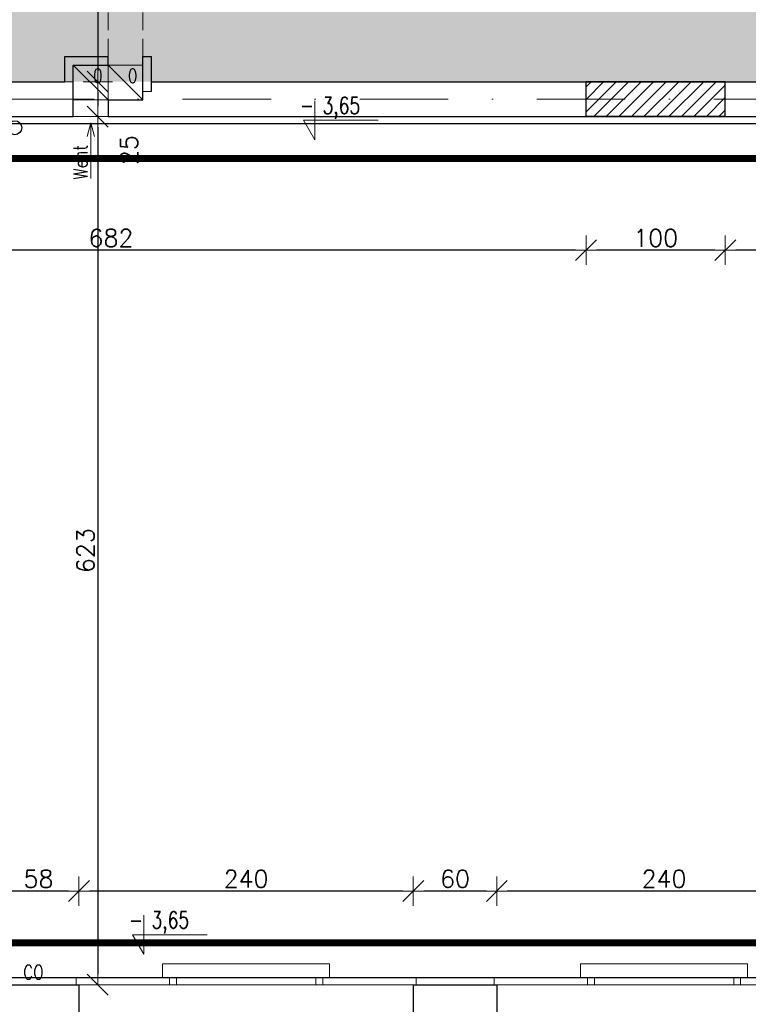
# Model space of a CAD drawing. Header units: millimetres. Extents: x 28291 to 177760, y -399809 to -170937.
# Tile 168 of 256: x 53479 to 54002, y -195589 to -194882. Entities that reach past the tile are written whole.
import ezdxf

# ---------------------------------------------------------------- set-up
doc = ezdxf.new("R2010")
doc.units = ezdxf.units.MM
for name, pattern in [('2_3', [1, 0.5, -0.5]), ('DASHDOT', [25.4, 12.7, -6.35, 0, -6.35]), ('HIDDEN', [9.525, 6.35, -3.175]), ('STRICHLINIE', [0.75, 0.5, -0.25])]:
    doc.linetypes.add(name, pattern=pattern)
doc.layers.get('0').update_dxf_attribs({"lineweight": 0})
for name, color, linetype, lineweight in [('!! 0_ Istn-sciany', 3, 'Continuous', 30), ('!! 0_ Istn-widok', 1, 'Continuous', 15), ('!! 0_Istn-cienka', 4, 'Continuous', 9), ('!! 0_Istn-went', 5, 'Continuous', 13), ('!! 1  WYDZIELENIE PPOŻ', 252, 'Continuous', 0), ('!! 1_PROJ Sciany', 2, 'Continuous', 40), ('!! 2_posadzki winyle 1', 31, 'Continuous', 9), ('!! wymiary osi', 250, 'Continuous', 9), ('0-osie-liniA', 14, 'DASHDOT', 5), ('Dimension (ISO)', 7, 'Continuous', 25)]:
    doc.layers.add(name, color=color, linetype=linetype, lineweight=lineweight)
for name, color, linetype, lineweight, true_color in [('!! 0_Istn-armatura', 9, 'Continuous', 9, 0x808080), ('!! 1_PROJ SCIANY ZREAL - HATCH', 9, 'Continuous', 0, 0x808080), ('!! 1_PROJ ŚCIANY  - zrealizowane', 9, 'Continuous', 35, 0x808080), ('!! budowa zmiany', 7, 'Continuous', 5, 0xff2e2e)]:
    doc.layers.add(name, color=color, linetype=linetype, lineweight=lineweight, true_color=true_color)
doc.layers.add('!! 0_Istn-grzejniki', color=7, linetype='Continuous', lineweight=0, plot=False)
doc.layers.add('!! 0_opis pionów', color=4, linetype='Continuous')
doc.styles.add('ARCHETYP', font='romans.shx', dxfattribs={"height": 15})
doc.styles.add('Note Text (ISO)', font='tahoma.ttf')
doc.styles.add('SIMPLEX', font='simplex.shx', dxfattribs={"width": 0.77})
doc.styles.add('TXT', font='simplex.shx')
doc.dimstyles.new('Default (ISO)', dxfattribs={"dimscale": 5, "dimtxt": 5, "dimasz": 5, "dimexe": 3.175, "dimexo": 0, "dimgap": 0.762, "dimtad": 1, "dimdec": 0, "dimrnd": 1e-08, "dimzin": 0, "dimtxsty": 'Note Text (ISO)', "dimcen": 0.09, "dimdle": 10, "dimclrd": 256, "dimclre": 256, "dimclrt": 256, "dimazin": 0, "dimtfac": 0.70104, "dimtmove": 0, "dimatfit": 3, "dimfxl": 1, "dimtolj": 1, "dimtzin": 0, "dimlwd": -1, "dimlwe": -1, "dimarcsym": 0})
doc.dimstyles.new('DIM50', dxfattribs={"dimscale": 5, "dimtxt": 2.5, "dimasz": 1.5, "dimexe": 0, "dimexo": 0, "dimgap": 0.5, "dimtad": 1, "dimdec": 4, "dimrnd": 0.5, "dimdsep": 46, "dimtxsty": 'TXT', "dimblk1": 'TICK1', "dimblk2": 'TICK1', "dimsah": 1, "dimcen": 0, "dimse1": 1, "dimse2": 1, "dimclrd": 1, "dimclre": 7, "dimclrt": 9, "dimadec": 0, "dimazin": 0, "dimtfac": 1, "dimtdec": 4, "dimtmove": 2, "dimatfit": 3, "dimldrblk": 'TICK1', "dimfxl": 1, "dimtolj": 1, "dimarcsym": 0})

# ---------------------------------------------------------------- blocks, each defined once
blk = doc.blocks.new('BLOK OSI')
at = {"layer": '0-osie-liniA', "ltscale": 5}
blk.add_lwpolyline([(48639.25763, -195002.0883), (55442.2848, -195002.0883)], dxfattribs=at)
blk = doc.blocks.new('*D1405')
at = {"layer": 'DEFPOINTS', "color": 0, "transparency": 16777216}
for p in [(-689.8, 120.2), (510.2, 120.2), (510.2, 18.8)]:
    blk.add_point(p, dxfattribs=at)
at = {"layer": 'Dimension (ISO)', "transparency": 16777216}
for p, q in [((-689.8, 120.2), (-689.8, 2.9)), ((510.2, 120.2), (510.2, 2.9)), ((-664.8, 18.8), (485.2, 18.8))]:
    blk.add_line(p, q, dxfattribs=at)
for points in [[(-664.8, 22.9), (-664.8, 14.6), (-689.8, 18.8)], [(485.2, 22.9), (485.2, 14.6), (510.2, 18.8)]]:
    blk.add_solid(points, dxfattribs=at)
at = {"layer": 'Dimension (ISO)', "lineweight": 9, "transparency": 16777216, "insert": (-160.6, 48.6), "char_height": 25, "attachment_point": 1, "style": 'Note Text (ISO)'}
blk.add_mtext('\\A1;1200', dxfattribs=at)
blk = doc.blocks.new('TICK1')
at = {"color": 2}
blk.add_line((-1, -1), (1, 1), dxfattribs=at)
at = {"color": 0}
for p, q in [((0, -1.4), (0, 1.4)), ((0, 0), (-1, 0))]:
    blk.add_line(p, q, dxfattribs=at)
blk = doc.blocks.new('*D2437')
at = {"layer": '!! wymiary osi', "color": 1, "lineweight": -2, "transparency": 16777216}
blk.add_line((54959.21, -195047.47), (53993.21, -195047.47), dxfattribs=at)
at = {"layer": 'DEFPOINTS', "color": 0, "transparency": 16777216}
for p in [(53985.71, -194951.59), (54966.71, -194951.59), (53985.71, -195047.47)]:
    blk.add_point(p, dxfattribs=at)
at = {"layer": '!! wymiary osi', "color": 1, "lineweight": -2, "transparency": 16777216, "xscale": 7.5, "yscale": 7.5, "zscale": 7.5, "rotation": 180}
blk.add_blockref('TICK1', (53985.71, -195047.47), dxfattribs=at)
at = {"layer": '!! wymiary osi', "color": 1, "lineweight": -2, "transparency": 16777216, "xscale": 7.5, "yscale": 7.5, "zscale": 7.5}
blk.add_blockref('TICK1', (54966.71, -195047.47), dxfattribs=at)
at = {"layer": '!! wymiary osi', "color": 9, "transparency": 16777216, "insert": (54476.21, -195038.72), "char_height": 12.5, "attachment_point": 5, "style": 'TXT'}
blk.add_mtext('\\A1;981', dxfattribs=at)
blk = doc.blocks.new('*D2438')
at = {"layer": '!! wymiary osi', "color": 1, "lineweight": -2, "transparency": 16777216}
blk.add_line((53978.21, -195047.47), (53893.21, -195047.47), dxfattribs=at)
at = {"layer": 'DEFPOINTS', "color": 0, "transparency": 16777216}
for p in [(53885.71, -194951.59), (53985.71, -194951.59), (53885.71, -195047.47)]:
    blk.add_point(p, dxfattribs=at)
at = {"layer": '!! wymiary osi', "color": 1, "lineweight": -2, "transparency": 16777216, "xscale": 7.5, "yscale": 7.5, "zscale": 7.5, "rotation": 180}
blk.add_blockref('TICK1', (53885.71, -195047.47), dxfattribs=at)
at = {"layer": '!! wymiary osi', "color": 1, "lineweight": -2, "transparency": 16777216, "xscale": 7.5, "yscale": 7.5, "zscale": 7.5}
blk.add_blockref('TICK1', (53985.71, -195047.47), dxfattribs=at)
at = {"layer": '!! wymiary osi', "color": 9, "transparency": 16777216, "insert": (53935.71, -195038.72), "char_height": 12.5, "attachment_point": 5, "style": 'TXT'}
blk.add_mtext('\\A1;100', dxfattribs=at)
blk = doc.blocks.new('*D2439')
at = {"layer": '!! wymiary osi', "color": 1, "lineweight": -2, "transparency": 16777216}
blk.add_line((53878.21, -195047.47), (53211.21, -195047.47), dxfattribs=at)
at = {"layer": 'DEFPOINTS', "color": 0, "transparency": 16777216}
for p in [(53203.71, -194951.59), (53885.71, -194951.59), (53203.71, -195047.47)]:
    blk.add_point(p, dxfattribs=at)
at = {"layer": '!! wymiary osi', "color": 1, "lineweight": -2, "transparency": 16777216, "xscale": 7.5, "yscale": 7.5, "zscale": 7.5, "rotation": 180}
blk.add_blockref('TICK1', (53203.71, -195047.47), dxfattribs=at)
at = {"layer": '!! wymiary osi', "color": 1, "lineweight": -2, "transparency": 16777216, "xscale": 7.5, "yscale": 7.5, "zscale": 7.5}
blk.add_blockref('TICK1', (53885.71, -195047.47), dxfattribs=at)
at = {"layer": '!! wymiary osi', "color": 9, "transparency": 16777216, "insert": (53544.71, -195038.72), "char_height": 12.5, "attachment_point": 5, "style": 'TXT'}
blk.add_mtext('\\A1;682', dxfattribs=at)
blk = doc.blocks.new('*D2452')
at = {"layer": '!! wymiary osi', "color": 1, "lineweight": -2, "transparency": 16777216}
blk.add_line((54054.21, -195507.37), (53829.21, -195507.37), dxfattribs=at)
at = {"layer": 'DEFPOINTS', "color": 0, "transparency": 16777216}
for p in [(53821.71, -195507.37), (53821.71, -195574.59), (54061.71, -195574.59)]:
    blk.add_point(p, dxfattribs=at)
at = {"layer": '!! wymiary osi', "color": 1, "lineweight": -2, "transparency": 16777216, "xscale": 7.5, "yscale": 7.5, "zscale": 7.5, "rotation": 180}
blk.add_blockref('TICK1', (53821.71, -195507.37), dxfattribs=at)
at = {"layer": '!! wymiary osi', "color": 1, "lineweight": -2, "transparency": 16777216, "xscale": 7.5, "yscale": 7.5, "zscale": 7.5}
blk.add_blockref('TICK1', (54061.71, -195507.37), dxfattribs=at)
at = {"layer": '!! wymiary osi', "color": 9, "transparency": 16777216, "insert": (53941.71, -195498.62), "char_height": 12.5, "attachment_point": 5, "style": 'TXT'}
blk.add_mtext('\\A1;240', dxfattribs=at)
blk = doc.blocks.new('*D2453')
at = {"layer": '!! wymiary osi', "color": 1, "lineweight": -2, "transparency": 16777216}
blk.add_line((53814.21, -195507.37), (53769.21, -195507.37), dxfattribs=at)
at = {"layer": 'DEFPOINTS', "color": 0, "transparency": 16777216}
for p in [(53761.71, -195507.37), (53761.71, -195574.59), (53821.71, -195574.59)]:
    blk.add_point(p, dxfattribs=at)
at = {"layer": '!! wymiary osi', "color": 1, "lineweight": -2, "transparency": 16777216, "xscale": 7.5, "yscale": 7.5, "zscale": 7.5, "rotation": 180}
blk.add_blockref('TICK1', (53761.71, -195507.37), dxfattribs=at)
at = {"layer": '!! wymiary osi', "color": 1, "lineweight": -2, "transparency": 16777216, "xscale": 7.5, "yscale": 7.5, "zscale": 7.5}
blk.add_blockref('TICK1', (53821.71, -195507.37), dxfattribs=at)
at = {"layer": '!! wymiary osi', "color": 9, "transparency": 16777216, "insert": (53791.71, -195498.62), "char_height": 12.5, "attachment_point": 5, "style": 'TXT'}
blk.add_mtext('\\A1;60', dxfattribs=at)
blk = doc.blocks.new('*D2454')
at = {"layer": '!! wymiary osi', "color": 1, "lineweight": -2, "transparency": 16777216}
blk.add_line((53754.21, -195507.37), (53529.21, -195507.37), dxfattribs=at)
at = {"layer": 'DEFPOINTS', "color": 0, "transparency": 16777216}
for p in [(53521.71, -195507.37), (53521.71, -195574.59), (53761.71, -195574.59)]:
    blk.add_point(p, dxfattribs=at)
at = {"layer": '!! wymiary osi', "color": 1, "lineweight": -2, "transparency": 16777216, "xscale": 7.5, "yscale": 7.5, "zscale": 7.5, "rotation": 180}
blk.add_blockref('TICK1', (53521.71, -195507.37), dxfattribs=at)
at = {"layer": '!! wymiary osi', "color": 1, "lineweight": -2, "transparency": 16777216, "xscale": 7.5, "yscale": 7.5, "zscale": 7.5}
blk.add_blockref('TICK1', (53761.71, -195507.37), dxfattribs=at)
at = {"layer": '!! wymiary osi', "color": 9, "transparency": 16777216, "insert": (53641.71, -195498.62), "char_height": 12.5, "attachment_point": 5, "style": 'TXT'}
blk.add_mtext('\\A1;240', dxfattribs=at)
blk = doc.blocks.new('*D2455')
at = {"layer": '!! wymiary osi', "color": 1, "lineweight": -2, "transparency": 16777216}
blk.add_line((53514.21, -195507.37), (53471.21, -195507.37), dxfattribs=at)
at = {"layer": 'DEFPOINTS', "color": 0, "transparency": 16777216}
for p in [(53463.71, -195507.37), (53463.71, -195574.59), (53521.71, -195574.59)]:
    blk.add_point(p, dxfattribs=at)
at = {"layer": '!! wymiary osi', "color": 1, "lineweight": -2, "transparency": 16777216, "xscale": 7.5, "yscale": 7.5, "zscale": 7.5, "rotation": 180}
blk.add_blockref('TICK1', (53463.71, -195507.37), dxfattribs=at)
at = {"layer": '!! wymiary osi', "color": 1, "lineweight": -2, "transparency": 16777216, "xscale": 7.5, "yscale": 7.5, "zscale": 7.5}
blk.add_blockref('TICK1', (53521.71, -195507.37), dxfattribs=at)
at = {"layer": '!! wymiary osi', "color": 9, "transparency": 16777216, "insert": (53492.71, -195498.62), "char_height": 12.5, "attachment_point": 5, "style": 'TXT'}
blk.add_mtext('\\A1;58', dxfattribs=at)
blk = doc.blocks.new('*D2465')
at = {"layer": '!! wymiary osi', "color": 1, "lineweight": -2, "transparency": 16777216}
blk.add_line((53535.22, -194775.09), (53535.22, -194919.09), dxfattribs=at)
at = {"layer": 'DEFPOINTS', "color": 0, "transparency": 16777216}
for p in [(53479.71, -194767.59), (53479.71, -194926.59), (53535.22, -194926.59)]:
    blk.add_point(p, dxfattribs=at)
at = {"layer": '!! wymiary osi', "color": 1, "lineweight": -2, "transparency": 16777216, "xscale": 7.5, "yscale": 7.5, "zscale": 7.5}
for p, rotation in [((53535.22, -194767.59), 90), ((53535.22, -194926.59), 270)]:
    blk.add_blockref('TICK1', p, dxfattribs=dict(at, rotation=rotation))
at = {"layer": '!! wymiary osi', "color": 9, "transparency": 16777216, "insert": (53526.47, -194847.09), "char_height": 12.5, "attachment_point": 5, "rotation": 90, "style": 'TXT'}
blk.add_mtext('\\A1;159', dxfattribs=at)
blk = doc.blocks.new('*D2466')
at = {"layer": '!! wymiary osi', "color": 1, "lineweight": -2, "transparency": 16777216}
blk.add_line((53535.22, -194934.09), (53535.22, -194944.09), dxfattribs=at)
at = {"layer": 'DEFPOINTS', "color": 0, "transparency": 16777216}
for p in [(53479.71, -194926.59), (53479.71, -194951.59), (53535.22, -194951.59)]:
    blk.add_point(p, dxfattribs=at)
at = {"layer": '!! wymiary osi', "color": 1, "lineweight": -2, "transparency": 16777216, "xscale": 7.5, "yscale": 7.5, "zscale": 7.5}
for p, rotation in [((53535.22, -194926.59), 90), ((53535.22, -194951.59), 270)]:
    blk.add_blockref('TICK1', p, dxfattribs=dict(at, rotation=rotation))
at = {"layer": '!! wymiary osi', "color": 9, "transparency": 16777216, "insert": (53557.72, -194975.63), "char_height": 12.5, "attachment_point": 5, "rotation": 90, "style": 'TXT'}
blk.add_mtext('\\A1;25', dxfattribs=at)
blk = doc.blocks.new('*D2467')
at = {"layer": '!! wymiary osi', "color": 1, "lineweight": -2, "transparency": 16777216}
blk.add_line((53535.22, -194959.09), (53535.22, -195567.09), dxfattribs=at)
at = {"layer": 'DEFPOINTS', "color": 0, "transparency": 16777216}
for p in [(53479.71, -194951.59), (53521.71, -195574.59), (53535.22, -195574.59)]:
    blk.add_point(p, dxfattribs=at)
at = {"layer": '!! wymiary osi', "color": 1, "lineweight": -2, "transparency": 16777216, "xscale": 7.5, "yscale": 7.5, "zscale": 7.5}
for p, rotation in [((53535.22, -194951.59), 90), ((53535.22, -195574.59), 270)]:
    blk.add_blockref('TICK1', p, dxfattribs=dict(at, rotation=rotation))
at = {"layer": '!! wymiary osi', "color": 9, "transparency": 16777216, "insert": (53526.47, -195263.09), "char_height": 12.5, "attachment_point": 5, "rotation": 90, "style": 'TXT'}
blk.add_mtext('\\A1;623', dxfattribs=at)
blk = doc.blocks.new('A$C11ef928a')
at = {"layer": 'Dimension (ISO)', "lineweight": 9}
dim = blk.add_linear_dim(base=(510.2, 18.8), p1=(-689.8, 120.2), p2=(510.2, 120.2), angle=180, dimstyle='Default (ISO)', override={"dimdec": 0, "dimlfac": 1, "dimtp": 0, "dimtm": 0, "dimtdec": 2, "dimtofl": 0, "dimatfit": 1}, dxfattribs=at)
dim.commit()
dim.dimension.update_dxf_attribs({"geometry": '*D1405', "text_midpoint": (-125.7, 18.8), "dimtype": 128})

msp = doc.modelspace()

# ---------------------------------------------------------------- hatches: boundary and pattern name
at = {"layer": '!! 1_PROJ SCIANY ZREAL - HATCH'}
h = msp.add_hatch(dxfattribs=at)
h.set_pattern_fill('ANSI31', color=256, scale=2)
h.paths.add_polyline_path([(53985.71142, -194926.5883), (53885.71142, -194926.5883), (53885.71142, -194939.0883), (53985.71142, -194939.0883)])
h.paths.add_polyline_path([(53985.71142, -194939.0883), (53885.71142, -194939.0883), (53885.71142, -194951.5883), (53985.71142, -194951.5883)])
at = {"layer": '!! 2_posadzki winyle 1'}
h = msp.add_hatch(dxfattribs=at)
h.set_pattern_fill('TRIANG', color=256, scale=2, style=0)
h.set_pattern_definition([(60, (21090.984, 20246.404), (-9.525, 16.4977839), [9.525, -9.525]), (120, (21090.984, 20246.404), (-19.05, 1e-08), [9.525, -9.525]), (0, (21086.222, 20254.653), (9.525, 16.4977839), [9.525, -9.525])])
h.paths.add_polyline_path([(52004.71142, -194926.5883), (54379.71142, -194926.5883), (54379.71142, -194767.5883), (53479.71142, -194767.5883), (53479.71142, -194651.5883), (52004.71142, -194651.5883)])

# ---------------------------------------------------------------- linework, layer by layer
at = {"layer": '!! 0_ Istn-sciany'}
for p, q in [((53511.71142, -194926.5883), (53511.71142, -194908.5883)), ((53567.71142, -194939.5883), (53567.71142, -194908.5883)), ((53573.71142, -194933.5883), (53573.71142, -194908.5883)), ((53517.71142, -194951.5883), (53517.71142, -194914.5883)), ((53885.71142, -194951.5883), (53885.71142, -194926.5883)), ((53985.71142, -194951.5883), (53985.71142, -194926.5883))]:
    msp.add_line(p, q, dxfattribs=at)
for points in [[(53511.71142, -194908.5883), (53542.71142, -194908.5883)], [(53542.71142, -194914.5883), (53542.71142, -194908.5883)], [(53567.71142, -194908.5883), (53573.71142, -194908.5883)], [(53517.71142, -194914.5883), (53542.71142, -194914.5883)], [(53342.71142, -194926.5883), (53511.71142, -194926.5883)], [(53573.71142, -194926.5883), (53885.71142, -194926.5883)], [(53985.71142, -194926.5883), (54106.71142, -194926.5883)], [(53542.71142, -194939.5883), (53567.71142, -194939.5883)], [(53542.71142, -194939.5883), (53542.71142, -194951.5883)], [(53242.71142, -194951.5883), (53517.71142, -194951.5883)], [(53542.71142, -194951.5883), (53885.71142, -194951.5883)], [(53985.71142, -194951.5883), (54112.71142, -194951.5883)], [(53461.71142, -195574.5883), (53521.71142, -195574.5883)], [(53521.71142, -195574.5883), (53521.71142, -195613.5883)], [(53761.71142, -195574.5883), (53821.71142, -195574.5883)], [(53761.71142, -195574.5883), (53761.71142, -195613.5883)], [(53821.71142, -195574.5883), (53821.71142, -195613.5883)]]:
    msp.add_lwpolyline(points, dxfattribs=at)
at = {"layer": '!! 0_ Istn-widok'}
for points in [[(53511.71142, -194926.5883), (53517.71142, -194926.5883)], [(53573.71142, -194933.5883), (53567.71142, -194933.5883)], [(53519.71142, -195569.5883), (53763.71142, -195569.5883)], [(53519.71142, -195574.5883), (53519.71142, -195569.5883)], [(53763.71142, -195574.5883), (53763.71142, -195569.5883)], [(53819.71142, -195569.5883), (54063.71142, -195569.5883)], [(53819.71142, -195574.5883), (53819.71142, -195569.5883)]]:
    msp.add_lwpolyline(points, dxfattribs=at)
at = {"layer": '!! 0_Istn-cienka', "linetype": 'HIDDEN', "ltscale": 2}
for points in [[(53521.71142, -195574.5883), (53761.71142, -195574.5883)], [(53821.71142, -195574.5883), (54061.71142, -195574.5883)]]:
    msp.add_lwpolyline(points, dxfattribs=at)
at = {"layer": '!! 0_Istn-grzejniki'}
for points in [[(53586.71142, -195574.5883), (53586.71142, -195569.5883), (53581.71142, -195569.5883), (53581.71142, -195559.5883), (53701.71142, -195559.5883), (53701.71142, -195569.5883), (53696.71142, -195569.5883), (53696.71142, -195574.5883), (53691.71142, -195574.5883), (53691.71142, -195569.5883), (53591.71142, -195569.5883), (53591.71142, -195574.5883)], [(53886.71142, -195574.5883), (53886.71142, -195569.5883), (53881.71142, -195569.5883), (53881.71142, -195559.5883), (54001.71142, -195559.5883), (54001.71142, -195569.5883), (53996.71142, -195569.5883), (53996.71142, -195574.5883), (53991.71142, -195574.5883), (53991.71142, -195569.5883), (53891.71142, -195569.5883), (53891.71142, -195574.5883)]]:
    msp.add_lwpolyline(points, close=True, dxfattribs=at)
at = {"layer": '!! 0_Istn-went', "linetype": 'HIDDEN', "ltscale": 2}
for points in [[(53542.71142, -194908.5883), (53542.71142, -194755.5883)], [(53567.71142, -194908.5883), (53567.71142, -194755.5883)]]:
    msp.add_lwpolyline(points, dxfattribs=at)
at = {"layer": '!! 0_Istn-went'}
for points in [[(53517.71142, -194939.5883), (53542.71142, -194939.5883), (53542.71142, -194914.5883), (53517.71142, -194914.5883)], [(53542.71142, -194939.5883), (53567.71142, -194939.5883), (53567.71142, -194914.5883), (53542.71142, -194914.5883)]]:
    msp.add_lwpolyline(points, close=True, dxfattribs=at)
for points in [[(53517.71142, -194914.5883), (53542.71142, -194939.5883)], [(53542.71142, -194914.5883), (53567.71142, -194939.5883)], [(53517.71142, -194951.5883), (53542.71142, -194951.5883)], [(53530.21142, -194955.9662), (53527.53193, -194965.9662)], [(53530.21142, -194996.01273), (53530.21142, -194955.9662)], [(53530.21142, -194955.9662), (53532.89092, -194965.9662)]]:
    msp.add_lwpolyline(points, dxfattribs=at)
at = {"layer": '!! 0_opis pionów'}
msp.add_circle((53475.71142, -194959.5883), 5, dxfattribs=at)
at = {"layer": '!! 1  WYDZIELENIE PPOŻ', "color": 20, "linetype": '2_3', "ltscale": 10, "true_color": 0xf65c09, "const_width": 1}
msp.add_lwpolyline([(54961.71142, -194956.5883), (54961.71142, -195569.5883), (53208.71142, -195569.5883), (53208.71142, -194956.5883), (54733.71142, -194956.5883)], dxfattribs=at)
at = {"layer": '!! 1_PROJ Sciany', "color": 92, "linetype": 'STRICHLINIE', "ltscale": 25, "true_color": 0x00c200, "const_width": 5}
msp.add_lwpolyline([(53223.71142, -194981.5883), (53223.71142, -195544.5883), (54661.71142, -195544.5883), (54661.71142, -194981.5883)], close=True, dxfattribs=at)
at = {"layer": '!! 1_PROJ SCIANY ZREAL - HATCH'}
msp.add_lwpolyline([(54966.71142, -195574.5883), (53203.71142, -195574.5883), (53203.71142, -194951.5883), (54966.71142, -194951.5883)], close=True, dxfattribs=at)
at = {"layer": '!! 1_PROJ ŚCIANY  - zrealizowane'}
for points in [[(53885.71142, -194926.5883), (53985.71142, -194926.5883)], [(53885.71142, -194951.5883), (53985.71142, -194951.5883)]]:
    msp.add_lwpolyline(points, dxfattribs=at)
at = {"layer": '!! budowa zmiany', "color": 1, "true_color": 0xee1111}
for points in [[(53691.08987, -194940.20077), (53691.08987, -194968.20253)], [(53691.08987, -194968.20253), (53683.00646, -194954.20165)], [(53683.00646, -194954.20165), (53736.44067, -194954.20165)]]:
    msp.add_lwpolyline(points, dxfattribs=at)
msp.add_lwpolyline([(54661.71142, -194951.5883), (53203.71142, -194951.5883), (53203.71142, -195574.5883), (54661.71142, -195574.5883)], close=True, dxfattribs=at)
at = {"layer": '!! budowa zmiany', "color": 0}
for points in [[(53568.33174, -195524.70233), (53568.33174, -195552.70409)], [(53568.33174, -195552.70409), (53560.24833, -195538.70321)], [(53560.24833, -195538.70321), (53613.68254, -195538.70321)]]:
    msp.add_lwpolyline(points, dxfattribs=at)

# ---------------------------------------------------------------- block references
at = {"layer": '!! 0_ Istn-sciany'}
msp.add_blockref('BLOK OSI', (0, 63), dxfattribs=at)
at = {"xscale": -0.1, "yscale": 0.1, "zscale": 0.1, "rotation": 90}
msp.add_blockref('A$C11ef928a', (82225.12684, -195364.3052), dxfattribs=at)

# ---------------------------------------------------------------- texts
at = {"layer": '!! 0_Istn-armatura', "style": 'ARCHETYP', "width": 0.8}
msp.add_text('CO', height=10, rotation=0.00000004, dxfattribs=at).set_placement((53481.73384, -195570.55877))
at = {"layer": '!! 0_Istn-went', "style": 'ARCHETYP', "width": 0.8}
for s, rotation, p in [('0', 0.00000004, (53531.87286, -194927.41077)), ('0', 0.00000004, (53556.87286, -194927.41077)), ('Went', 89.99999996, (53527.8812, -194996.82744))]:
    msp.add_text(s, height=10, rotation=rotation, dxfattribs=at).set_placement(p)
at = {"layer": '!! budowa zmiany', "color": 1, "true_color": 0xee1111, "style": 'SIMPLEX', "width": 0.75}
msp.add_text('- 3,65', height=12, dxfattribs=at).set_placement((53680.40242, -194949.62353))
at = {"layer": '!! budowa zmiany', "color": 0, "style": 'SIMPLEX', "width": 0.75}
msp.add_text('- 3,65', height=12, dxfattribs=at).set_placement((53557.64429, -195534.12509))

# ---------------------------------------------------------------- dimensions: what is measured, and where the dimension line sits
at = {"layer": '!! wymiary osi'}
for base, p1, p2, picture, middle in [((53535.21902, -194926.5883), (53479.71142, -194767.5883), (53479.71142, -194926.5883), '*D2465', (53526.46902, -194847.0883)), ((53535.21902, -195574.5883), (53479.71142, -194951.5883), (53521.71142, -195574.5883), '*D2467', (53526.46902, -195263.0883))]:
    dim = msp.add_linear_dim(base=base, p1=p1, p2=p2, angle=90, dimstyle='DIM50', dxfattribs=at)
    dim.commit()
    dim.dimension.update_dxf_attribs({"geometry": picture, "text_midpoint": middle})
dim = msp.add_linear_dim(base=(53535.21902, -194951.5883), p1=(53479.71142, -194926.5883), p2=(53479.71142, -194951.5883), angle=90, dimstyle='DIM50', dxfattribs=at)
dim.commit()
dim.dimension.update_dxf_attribs({"geometry": '*D2466', "text_midpoint": (53557.71902, -194975.63283), "dimtype": 160})
for base, p1, p2, picture, middle in [((53203.71142, -195047.46722), (53885.71142, -194951.5883), (53203.71142, -194951.5883), '*D2439', (53544.71142, -195038.71722)), ((53885.71142, -195047.46722), (53985.71142, -194951.5883), (53885.71142, -194951.5883), '*D2438', (53935.71142, -195038.71722)), ((53985.71142, -195047.46722), (54966.71142, -194951.5883), (53985.71142, -194951.5883), '*D2437', (54476.21142, -195038.71722)), ((53463.71142, -195507.36985), (53521.71142, -195574.5883), (53463.71142, -195574.5883), '*D2455', (53492.71142, -195498.61985)), ((53521.71142, -195507.36985), (53761.71142, -195574.5883), (53521.71142, -195574.5883), '*D2454', (53641.71142, -195498.61985)), ((53761.71142, -195507.36985), (53821.71142, -195574.5883), (53761.71142, -195574.5883), '*D2453', (53791.71142, -195498.61985)), ((53821.71142, -195507.36985), (54061.71142, -195574.5883), (53821.71142, -195574.5883), '*D2452', (53941.71142, -195498.61985))]:
    dim = msp.add_linear_dim(base=base, p1=p1, p2=p2, dimstyle='DIM50', dxfattribs=at)
    dim.commit()
    dim.dimension.update_dxf_attribs({"geometry": picture, "text_midpoint": middle})

doc.saveas('drawing.dxf')
